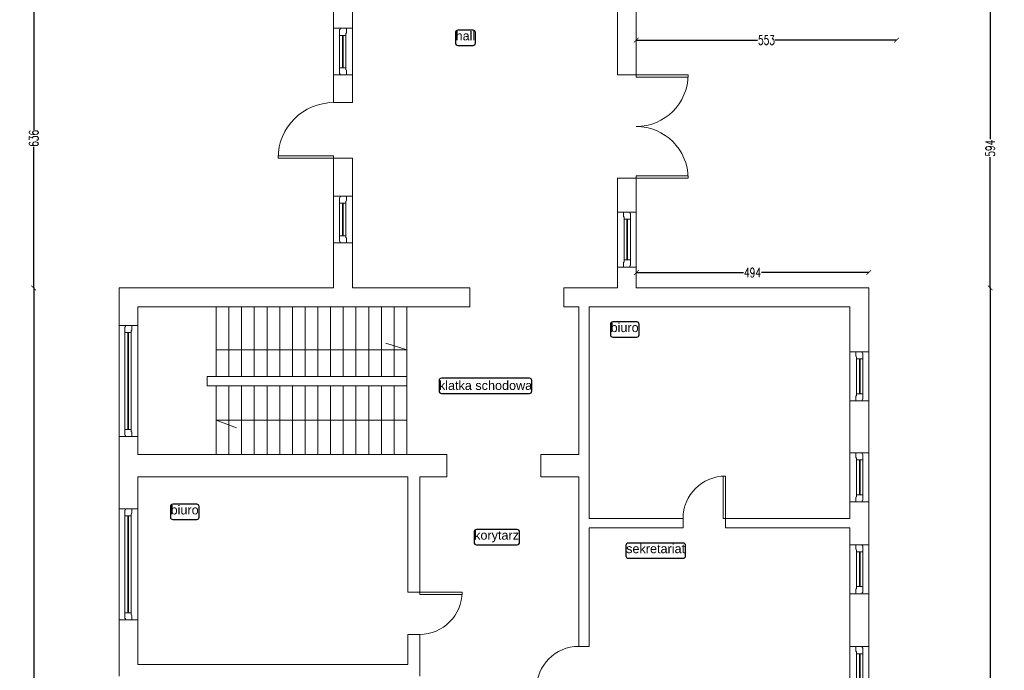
# Model space of a CAD drawing. Header units: centimetres. Extents: x -28146 to 19487, y -25160 to -2224.
# Tile 13 of 29: x -6724 to -4632, y -17443 to -16060. Entities that reach past the tile are written whole.
import ezdxf
from ezdxf.enums import TextEntityAlignment as Align

# ---------------------------------------------------------------- set-up
doc = ezdxf.new("R2010")
doc.units = ezdxf.units.CM
doc.header["$LTSCALE"] = 10
doc.linetypes.add('CONTINU', pattern=[0, 0])
for name, color, linetype, lineweight, true_color in [('IS_Okno_Drzwi', 7, 'Continuous', 9, 0x000000), ('IS_Room (Automatic)', 7, 'Continuous', 25, 0x000000), ('IS_Ściana1', 7, 'Continuous', 9, 0x000000)]:
    doc.layers.add(name, color=color, linetype=linetype, lineweight=lineweight, true_color=true_color)
doc.layers.add('Urzadzenia', color=7, linetype='CONTINU', lineweight=5)
doc.styles.add('Arial_____', font='arial.ttf')
doc.styles.add('styl1', font='simplex.shx', dxfattribs={"width": 0.7})
doc.dimstyles.new('100', dxfattribs={"dimtxt": 20, "dimasz": 10, "dimexe": 1.25, "dimexo": 0, "dimtad": 0, "dimdec": 1, "dimdsep": 46, "dimlunit": 6, "dimtxsty": 'styl1', "dimblk1": 'ARCHTICK', "dimblk2": 'ARCHTICK', "dimsah": 1, "dimcen": 5, "dimse1": 1, "dimse2": 1, "dimclrt": 256, "dimadec": 0, "dimazin": 0, "dimtfac": 1, "dimtdec": 1, "dimtmove": 0, "dimatfit": 3, "dimldrblk": 'ARCHTICK', "dimfxl": 1.25, "dimtolj": 1, "dimtzin": 0, "dimarcsym": 0})

# ---------------------------------------------------------------- blocks, each defined once
blk = doc.blocks.new('4_CoTo_OknoWScianie_1040_1750_400_150_0_15_0_0_ExportItem_1_50_0_False__87f71fa3-f148-4722-b574-2038bd8a55f3_ExportItem')
at = {"layer": 'IS_Okno_Drzwi', "lineweight": -2}
blk.add_lwpolyline([(-0.52, -0.075), (-0.425, -0.075), (-0.415, -0.065), (-0.415, -0.06), (-0.37, -0.06), (-0.37, 0.075), (-0.4875, 0.075), (-0.4975, 0.065), (-0.4975, 0.06), (-0.52, 0.06)], close=True, dxfattribs=at)
at = {"layer": 'IS_Okno_Drzwi', "lineweight": -2, "extrusion": (0, 0, -1)}
for points in [[(0.37, 0.075), (-0.37, 0.075), (-0.37, -0.06), (0.37, -0.06)], [(-0.52, -0.075), (-0.425, -0.075), (-0.415, -0.065), (-0.415, -0.06), (-0.37, -0.06), (-0.37, 0.075), (-0.4875, 0.075), (-0.4975, 0.065), (-0.4975, 0.06), (-0.52, 0.06)]]:
    blk.add_lwpolyline(points, close=True, dxfattribs=at)
at = {"layer": 'IS_Okno_Drzwi', "lineweight": -2, "extrusion": (0, 0, -1), "elevation": -0.001}
blk.add_lwpolyline([(0.37, 0.015), (-0.37, 0.015), (-0.37, 0), (0.37, 0)], close=True, dxfattribs=at)
blk = doc.blocks.new('4_CoTo_OknoWScianie_2360_2000_400_150_0_15_0_0_ExportItem_1_50_0_False__87f71fa3-f148-4722-b574-2038bd8a55f3_ExportItem')
at = {"layer": 'IS_Okno_Drzwi', "lineweight": -2}
blk.add_lwpolyline([(-1.18, -0.075), (-1.085, -0.075), (-1.075, -0.065), (-1.075, -0.06), (-1.03, -0.06), (-1.03, 0.075), (-1.1475, 0.075), (-1.1575, 0.065), (-1.1575, 0.06), (-1.18, 0.06)], close=True, dxfattribs=at)
at = {"layer": 'IS_Okno_Drzwi', "lineweight": -2, "extrusion": (0, 0, -1)}
for points in [[(1.03, 0.075), (-1.03, 0.075), (-1.03, -0.06), (1.03, -0.06)], [(-1.18, -0.075), (-1.085, -0.075), (-1.075, -0.065), (-1.075, -0.06), (-1.03, -0.06), (-1.03, 0.075), (-1.1475, 0.075), (-1.1575, 0.065), (-1.1575, 0.06), (-1.18, 0.06)]]:
    blk.add_lwpolyline(points, close=True, dxfattribs=at)
at = {"layer": 'IS_Okno_Drzwi', "lineweight": -2, "extrusion": (0, 0, -1), "elevation": -0.001}
blk.add_lwpolyline([(1.03, 0.015), (-1.03, 0.015), (-1.03, 0), (1.03, 0)], close=True, dxfattribs=at)
blk = doc.blocks.new('4_CoTo_OknoWScianie_2360_1000_400_150_0_15_0_0_ExportItem_1_50_0_False__87f71fa3-f148-4722-b574-2038bd8a55f3_ExportItem')
at = {"layer": 'IS_Okno_Drzwi', "lineweight": -2}
blk.add_lwpolyline([(-1.18, -0.075), (-1.085, -0.075), (-1.075, -0.065), (-1.075, -0.06), (-1.03, -0.06), (-1.03, 0.075), (-1.1475, 0.075), (-1.1575, 0.065), (-1.1575, 0.06), (-1.18, 0.06)], close=True, dxfattribs=at)
at = {"layer": 'IS_Okno_Drzwi', "lineweight": -2, "extrusion": (0, 0, -1)}
for points in [[(1.03, 0.075), (-1.03, 0.075), (-1.03, -0.06), (1.03, -0.06)], [(-1.18, -0.075), (-1.085, -0.075), (-1.075, -0.065), (-1.075, -0.06), (-1.03, -0.06), (-1.03, 0.075), (-1.1475, 0.075), (-1.1575, 0.065), (-1.1575, 0.06), (-1.18, 0.06)]]:
    blk.add_lwpolyline(points, close=True, dxfattribs=at)
at = {"layer": 'IS_Okno_Drzwi', "lineweight": -2, "extrusion": (0, 0, -1), "elevation": -0.001}
blk.add_lwpolyline([(1.03, 0.015), (-1.03, 0.015), (-1.03, 0), (1.03, 0)], close=True, dxfattribs=at)
blk = doc.blocks.new('4_CoTo_DrzwiWScianie_1180_3000_400_100_0_50_0_0_ExportItem_1_50_0_False__87f71fa3-f148-4722-b574-2038bd8a55f3_ExportItem')
at = {"layer": 'IS_Okno_Drzwi', "lineweight": -2, "extrusion": (0, 0, -1)}
blk.add_lwpolyline([(-0.59, 1.38), (-0.59, 0.2), (-0.54, 0.2), (-0.54, 1.38)], close=True, dxfattribs=at)
at = {"layer": 'IS_Okno_Drzwi', "lineweight": -2}
blk.add_arc((0.59, 0.2), 1.18, 90, 180, dxfattribs=at)
blk = doc.blocks.new('4_CoTo_OknoWScianie_990_1170_400_150_0_15_0_0_ExportItem_1_50_0_False__87f71fa3-f148-4722-b574-2038bd8a55f3_ExportItem')
at = {"layer": 'IS_Okno_Drzwi', "lineweight": -2}
blk.add_lwpolyline([(-0.495, -0.075), (-0.4, -0.075), (-0.39, -0.065), (-0.39, -0.06), (-0.345, -0.06), (-0.345, 0.075), (-0.4625, 0.075), (-0.4725, 0.065), (-0.4725, 0.06), (-0.495, 0.06)], close=True, dxfattribs=at)
at = {"layer": 'IS_Okno_Drzwi', "lineweight": -2, "extrusion": (0, 0, -1)}
for points in [[(0.345, 0.075), (-0.345, 0.075), (-0.345, -0.06), (0.345, -0.06)], [(-0.495, -0.075), (-0.4, -0.075), (-0.39, -0.065), (-0.39, -0.06), (-0.345, -0.06), (-0.345, 0.075), (-0.4625, 0.075), (-0.4725, 0.065), (-0.4725, 0.06), (-0.495, 0.06)]]:
    blk.add_lwpolyline(points, close=True, dxfattribs=at)
at = {"layer": 'IS_Okno_Drzwi', "lineweight": -2, "extrusion": (0, 0, -1), "elevation": -0.001}
blk.add_lwpolyline([(0.345, 0.015), (-0.345, 0.015), (-0.345, 0), (0.345, 0)], close=True, dxfattribs=at)
blk = doc.blocks.new('4_CoTo_DrzwiWScianie_2200_2080_400_100_0_50_0_0_ExportItem_2_50_0_False__87f71fa3-f148-4722-b574-2038bd8a55f3_ExportItem')
at = {"layer": 'IS_Okno_Drzwi', "lineweight": -2}
blk.add_lwpolyline([(-1.1, 1.3), (-1.1, 0.2), (-1.05, 0.2), (-1.05, 1.3)], close=True, dxfattribs=at)
at = {"layer": 'IS_Okno_Drzwi', "lineweight": -2, "extrusion": (0, 0, -1)}
blk.add_lwpolyline([(-1.1, 1.3), (-1.1, 0.2), (-1.05, 0.2), (-1.05, 1.3)], close=True, dxfattribs=at)
blk.add_arc((1.1, 0.2), 1.1, 90, 180, dxfattribs=at)
at = {"layer": 'IS_Okno_Drzwi', "lineweight": -2}
blk.add_arc((1.1, 0.2), 1.1, 90, 180, dxfattribs=at)
blk = doc.blocks.new('4_CoTo_OknoWScianie_1170_1120_400_150_0_15_0_0_ExportItem_1_50_0_False__87f71fa3-f148-4722-b574-2038bd8a55f3_ExportItem')
at = {"layer": 'IS_Okno_Drzwi', "lineweight": -2}
blk.add_lwpolyline([(-0.585, -0.075), (-0.49, -0.075), (-0.48, -0.065), (-0.48, -0.06), (-0.435, -0.06), (-0.435, 0.075), (-0.5525, 0.075), (-0.5625, 0.065), (-0.5625, 0.06), (-0.585, 0.06)], close=True, dxfattribs=at)
at = {"layer": 'IS_Okno_Drzwi', "lineweight": -2, "extrusion": (0, 0, -1)}
for points in [[(0.435, 0.075), (-0.435, 0.075), (-0.435, -0.06), (0.435, -0.06)], [(-0.585, -0.075), (-0.49, -0.075), (-0.48, -0.065), (-0.48, -0.06), (-0.435, -0.06), (-0.435, 0.075), (-0.5525, 0.075), (-0.5625, 0.065), (-0.5625, 0.06), (-0.585, 0.06)]]:
    blk.add_lwpolyline(points, close=True, dxfattribs=at)
at = {"layer": 'IS_Okno_Drzwi', "lineweight": -2, "extrusion": (0, 0, -1), "elevation": -0.001}
blk.add_lwpolyline([(0.435, 0.015), (-0.435, 0.015), (-0.435, 0), (0.435, 0)], close=True, dxfattribs=at)
blk = doc.blocks.new('4_CoTo_DrzwiWScianie_900_2000_250_100_0_50_0_0_ExportItem_1_50_0_False__87f71fa3-f148-4722-b574-2038bd8a55f3_ExportItem')
at = {"layer": 'IS_Okno_Drzwi', "lineweight": -2, "extrusion": (0, 0, -1)}
blk.add_lwpolyline([(-0.45, 1.025), (-0.45, 0.125), (-0.4, 0.125), (-0.4, 1.025)], close=True, dxfattribs=at)
at = {"layer": 'IS_Okno_Drzwi', "lineweight": -2}
blk.add_arc((0.45, 0.125), 0.9, 90, 180, dxfattribs=at)
blk = doc.blocks.new('4_CoTo_DrzwiWScianie_900_2000_220_100_0_50_0_0_ExportItem_1_50_0_False__87f71fa3-f148-4722-b574-2038bd8a55f3_ExportItem')
at = {"layer": 'IS_Okno_Drzwi', "lineweight": -2, "extrusion": (0, 0, -1)}
blk.add_lwpolyline([(-0.45, 1.01), (-0.45, 0.11), (-0.4, 0.11), (-0.4, 1.01)], close=True, dxfattribs=at)
at = {"layer": 'IS_Okno_Drzwi', "lineweight": -2}
blk.add_arc((0.45, 0.11), 0.9, 90, 180, dxfattribs=at)
blk = doc.blocks.new('4_CoTo_DrzwiWScianie_900_2000_200_100_0_50_0_0_ExportItem_1_50_0_False__87f71fa3-f148-4722-b574-2038bd8a55f3_ExportItem')
at = {"layer": 'IS_Okno_Drzwi', "lineweight": -2, "extrusion": (0, 0, -1)}
blk.add_lwpolyline([(-0.45, 1), (-0.45, 0.1), (-0.4, 0.1), (-0.4, 1)], close=True, dxfattribs=at)
at = {"layer": 'IS_Okno_Drzwi', "lineweight": -2}
blk.add_arc((0.45, 0.1), 0.9, 90, 180, dxfattribs=at)
blk = doc.blocks.new('_ARCHTICK')
at = {"color": 0, "linetype": 'ByBlock', "const_width": 0.15}
blk.add_lwpolyline([(-0.5, -0.5), (0.5, 0.5)], dxfattribs=at)
blk = doc.blocks.new('*D498')
at = {"layer": 'Defpoints', "color": 0}
for p in [(-4662.2, -16036.5), (-4662.2, -16630.5), (-4662.2, -16630.5)]:
    blk.add_point(p, dxfattribs=at)
at = {"layer": 'Urzadzenia', "color": 0, "lineweight": -2}
for p, q in [((-4662.2, -16036.5), (-4662.2, -16314.5)), ((-4662.2, -16630.5), (-4662.2, -16352.4))]:
    blk.add_line(p, q, dxfattribs=at)
at = {"layer": 'Urzadzenia', "color": 0, "lineweight": -2, "xscale": 10, "yscale": 10, "zscale": 10}
for p, rotation in [((-4662.2, -16036.5), 90), ((-4662.2, -16630.5), 270)]:
    blk.add_blockref('_ARCHTICK', p, dxfattribs=dict(at, rotation=rotation))
at = {"layer": 'Urzadzenia', "insert": (-4662.2, -16333.5), "char_height": 20, "attachment_point": 5, "rotation": 90, "style": 'styl1'}
blk.add_mtext('\\A1;594', dxfattribs=at)
blk = doc.blocks.new('*D499')
at = {"layer": 'Defpoints', "color": 0}
for p in [(-5414.3, -16036.5), (-4861.3, -16036.5), (-4861.3, -16103.6)]:
    blk.add_point(p, dxfattribs=at)
at = {"layer": 'Urzadzenia', "color": 0, "lineweight": -2}
for p, q in [((-5414.3, -16103.6), (-5156.4, -16103.6)), ((-4861.3, -16103.6), (-5119.2, -16103.6))]:
    blk.add_line(p, q, dxfattribs=at)
at = {"layer": 'Urzadzenia', "color": 0, "lineweight": -2, "xscale": 10, "yscale": 10, "zscale": 10, "rotation": 180}
blk.add_blockref('_ARCHTICK', (-5414.3, -16103.6), dxfattribs=at)
at = {"layer": 'Urzadzenia', "color": 0, "lineweight": -2, "xscale": 10, "yscale": 10, "zscale": 10}
blk.add_blockref('_ARCHTICK', (-4861.3, -16103.6), dxfattribs=at)
at = {"layer": 'Urzadzenia', "insert": (-5137.8, -16103.6), "char_height": 20, "attachment_point": 5, "style": 'styl1'}
blk.add_mtext('\\A1;553', dxfattribs=at)
blk = doc.blocks.new('*D500')
at = {"layer": 'Defpoints', "color": 0}
for p in [(-4920.3, -16597.9), (-5414.3, -16630.5), (-4920.3, -16630.5)]:
    blk.add_point(p, dxfattribs=at)
at = {"layer": 'Urzadzenia', "color": 0, "lineweight": -2}
for p, q in [((-5414.3, -16597.9), (-5186.2, -16597.9)), ((-4920.3, -16597.9), (-5148.3, -16597.9))]:
    blk.add_line(p, q, dxfattribs=at)
at = {"layer": 'Urzadzenia', "color": 0, "lineweight": -2, "xscale": 10, "yscale": 10, "zscale": 10, "rotation": 180}
blk.add_blockref('_ARCHTICK', (-5414.3, -16597.9), dxfattribs=at)
at = {"layer": 'Urzadzenia', "color": 0, "lineweight": -2, "xscale": 10, "yscale": 10, "zscale": 10}
blk.add_blockref('_ARCHTICK', (-4920.3, -16597.9), dxfattribs=at)
at = {"layer": 'Urzadzenia', "insert": (-5167.3, -16597.9), "char_height": 20, "attachment_point": 5, "style": 'styl1'}
blk.add_mtext('\\A1;494', dxfattribs=at)
blk = doc.blocks.new('*D501')
at = {"layer": 'Defpoints', "color": 0}
for p in [(-4990.4, -16630.5), (-4990.4, -18425.5), (-4662.2, -18425.5)]:
    blk.add_point(p, dxfattribs=at)
at = {"layer": 'Urzadzenia', "color": 0, "lineweight": -2}
for p, q in [((-4662.2, -16630.5), (-4662.2, -17497.7)), ((-4662.2, -18425.5), (-4662.2, -17558.3))]:
    blk.add_line(p, q, dxfattribs=at)
at = {"layer": 'Urzadzenia', "color": 0, "lineweight": -2, "xscale": 10, "yscale": 10, "zscale": 10}
for p, rotation in [((-4662.2, -16630.5), 90), ((-4662.2, -18425.5), 270)]:
    blk.add_blockref('_ARCHTICK', p, dxfattribs=dict(at, rotation=rotation))
at = {"layer": 'Urzadzenia', "insert": (-4662.2, -17528), "char_height": 20, "attachment_point": 5, "rotation": 90, "style": 'styl1'}
blk.add_mtext('\\A1;1\xa0795', dxfattribs=at)
blk = doc.blocks.new('*D516')
at = {"layer": 'Defpoints', "color": 0}
for p in [(-6694.5, -16630.5), (-6513.3, -16630.5), (-6513.3, -21595.5)]:
    blk.add_point(p, dxfattribs=at)
at = {"layer": 'Urzadzenia', "color": 0, "lineweight": -2}
for p, q in [((-6694.5, -16630.5), (-6694.5, -19081.3)), ((-6694.5, -21595.5), (-6694.5, -19144.6))]:
    blk.add_line(p, q, dxfattribs=at)
at = {"layer": 'Urzadzenia', "color": 0, "lineweight": -2, "xscale": 10, "yscale": 10, "zscale": 10}
for p, rotation in [((-6694.5, -16630.5), 90), ((-6694.5, -21595.5), 270)]:
    blk.add_blockref('_ARCHTICK', p, dxfattribs=dict(at, rotation=rotation))
at = {"layer": 'Urzadzenia', "insert": (-6694.5, -19113), "char_height": 20, "attachment_point": 5, "rotation": 90, "style": 'styl1'}
blk.add_mtext('\\A1;4\xa0965', dxfattribs=at)
blk = doc.blocks.new('*D517')
at = {"layer": 'Defpoints', "color": 0}
for p in [(-6694.5, -15994.5), (-6057.3, -15994.5), (-6265.3, -16630.5)]:
    blk.add_point(p, dxfattribs=at)
at = {"layer": 'Urzadzenia', "color": 0, "lineweight": -2}
for p, q in [((-6694.5, -15994.5), (-6694.5, -16294.2)), ((-6694.5, -16630.5), (-6694.5, -16330.8))]:
    blk.add_line(p, q, dxfattribs=at)
at = {"layer": 'Urzadzenia', "color": 0, "lineweight": -2, "xscale": 10, "yscale": 10, "zscale": 10}
for p, rotation in [((-6694.5, -15994.5), 90), ((-6694.5, -16630.5), 270)]:
    blk.add_blockref('_ARCHTICK', p, dxfattribs=dict(at, rotation=rotation))
at = {"layer": 'Urzadzenia', "insert": (-6694.5, -16312.5), "char_height": 20, "attachment_point": 5, "rotation": 90, "style": 'styl1'}
blk.add_mtext('\\A1;636', dxfattribs=at)

msp = doc.modelspace()

# ---------------------------------------------------------------- linework, layer by layer
at = {"layer": 'IS_Room (Automatic)'}
for points, elevation in [([(-5793.55, -16115.04), (-5761.12, -16115.04, 0.4142136), (-5756.12, -16110.04), (-5756.12, -16087.78, 0.4142136), (-5761.12, -16082.78), (-5793.55, -16082.78, 0.4142136), (-5798.55, -16087.78), (-5798.55, -16110.04, 0.4142136)], 20668.9), ([(-5464.13, -16735.08), (-5413.24, -16735.08, 0.4142136), (-5408.24, -16730.08), (-5408.24, -16707.82, 0.4142136), (-5413.24, -16702.82), (-5464.13, -16702.82, 0.4142136), (-5469.13, -16707.82), (-5469.13, -16730.08, 0.4142136)], 20668.8), ([(-6398.94, -17122.66), (-6348.05, -17122.66, 0.4142136), (-6343.05, -17117.66), (-6343.05, -17095.39, 0.4142136), (-6348.05, -17090.39), (-6398.94, -17090.39, 0.4142136), (-6403.94, -17095.39), (-6403.94, -17117.66, 0.4142136)], 20670), ([(-5431.42, -17205.08), (-5314.4, -17205.08, 0.4142136), (-5309.4, -17200.08), (-5309.4, -17177.82, 0.4142136), (-5314.4, -17172.82), (-5431.42, -17172.82, 0.4142136), (-5436.42, -17177.82), (-5436.42, -17200.08, 0.4142136)], 20668.7)]:
    msp.add_lwpolyline(points, format="xyb", close=True, dxfattribs=dict(at, elevation=elevation))
for points in [[(-5828.23, -16854.61), (-5641.26, -16854.61, 0.4142136), (-5636.26, -16849.61), (-5636.26, -16827.32, 0.4142136), (-5641.26, -16822.32), (-5828.23, -16822.32, 0.4142136), (-5833.23, -16827.32), (-5833.23, -16849.61, 0.4142136)], [(-5753.75, -17176.35), (-5667.35, -17176.35, 0.4142136), (-5662.35, -17171.35), (-5662.35, -17149.08, 0.4142136), (-5667.35, -17144.08), (-5753.75, -17144.08, 0.4142136), (-5758.75, -17149.08), (-5758.75, -17171.35, 0.4142136)]]:
    msp.add_lwpolyline(points, format="xyb", close=True, dxfattribs=at)
at = {"layer": 'IS_Ściana1'}
for p, q in [((-6057.29, -16078.67, 3205.3), (-6017.29, -16078.67, 3205.3)), ((-6057.29, -16177.67, 3205.3), (-6017.29, -16177.67, 3205.3)), ((-5414.29, -16177.38, 3205.3), (-5454.29, -16177.38, 3205.3)), ((-6057.29, -16236.57, 3205.3), (-6017.29, -16236.57, 3205.3)), ((-6057.29, -16354.57, 3205.3), (-6017.29, -16354.57, 3205.3)), ((-5414.29, -16397.38, 3205.3), (-5454.29, -16397.38, 3205.3)), ((-6057.29, -16435.51, 3205.3), (-6017.29, -16435.51, 3205.3)), ((-5414.29, -16469.12, 3205.3), (-5454.29, -16469.12, 3205.3)), ((-6057.29, -16534.51, 3205.3), (-6017.29, -16534.51, 3205.3)), ((-5414.29, -16586.12, 3205.3), (-5454.29, -16586.12, 3205.3)), ((-5768.16, -16670.46, 3205.3), (-5768.16, -16630.46, 3205.3)), ((-5568.16, -16670.46, 3205.3), (-5568.16, -16630.46, 3205.3)), ((-6306.8, -16818.44, 3205.3), (-6306.8, -16670.46, 3205.3)), ((-6279.8, -16818.44, 3205.3), (-6279.8, -16670.46, 3205.3)), ((-6252.8, -16818.44, 3205.3), (-6252.8, -16670.46, 3205.3)), ((-6225.8, -16818.44, 3205.3), (-6225.8, -16670.46, 3205.3)), ((-6198.8, -16818.44, 3205.3), (-6198.8, -16670.46, 3205.3)), ((-6171.8, -16818.44, 3205.3), (-6171.8, -16670.46, 3205.3)), ((-6144.8, -16818.44, 3205.3), (-6144.8, -16670.46, 3205.3)), ((-6117.8, -16818.44, 3205.3), (-6117.8, -16670.46, 3205.3)), ((-6090.8, -16818.44, 3205.3), (-6090.8, -16670.46, 3205.3)), ((-6063.8, -16818.44, 3205.3), (-6063.8, -16670.46, 3205.3)), ((-6036.8, -16818.44, 3205.3), (-6036.8, -16670.46, 3205.3)), ((-6009.8, -16818.44, 3205.3), (-6009.8, -16670.46, 3205.3)), ((-5982.8, -16818.44, 3205.3), (-5982.8, -16670.46, 3205.3)), ((-5955.8, -16818.44, 3205.3), (-5955.8, -16670.46, 3205.3)), ((-5928.8, -16818.44, 3205.3), (-5928.8, -16670.46, 3205.3)), ((-5901.8, -16984.35, 3205.3), (-5901.8, -16670.46, 3205.3)), ((-6513.29, -16710.52, 3205.3), (-6473.29, -16710.52, 3205.3)), ((-5901.8, -16761.96, 3205.3), (-5946.1, -16747.65)), ((-6306.8, -16761.96, 3205.3), (-5901.8, -16761.96, 3205.3)), ((-4920.29, -16766.37, 3205.3), (-4960.29, -16766.37, 3205.3)), ((-6326.34, -16818.44, 3205.3), (-5901.8, -16818.44, 3205.3)), ((-6326.34, -16818.44, 3205.3), (-6326.34, -16838.44, 3205.3)), ((-6326.34, -16838.44, 3205.3), (-5901.8, -16838.44, 3205.3)), ((-6306.8, -16984.35, 3205.3), (-6306.8, -16838.44, 3205.3)), ((-6279.8, -16984.35, 3205.3), (-6279.8, -16838.44, 3205.3)), ((-6252.8, -16984.35, 3205.3), (-6252.8, -16838.44, 3205.3)), ((-6225.8, -16984.35, 3205.3), (-6225.8, -16838.44, 3205.3)), ((-6198.8, -16984.35, 3205.3), (-6198.8, -16838.44, 3205.3)), ((-6171.8, -16984.35, 3205.3), (-6171.8, -16838.44, 3205.3)), ((-6144.8, -16984.35, 3205.3), (-6144.8, -16838.44, 3205.3)), ((-6117.8, -16984.35, 3205.3), (-6117.8, -16838.44, 3205.3)), ((-6090.8, -16984.35, 3205.3), (-6090.8, -16838.44, 3205.3)), ((-6063.8, -16984.35, 3205.3), (-6063.8, -16838.44, 3205.3)), ((-6036.8, -16984.35, 3205.3), (-6036.8, -16838.44, 3205.3)), ((-6009.8, -16984.35, 3205.3), (-6009.8, -16838.44, 3205.3)), ((-5982.8, -16984.35, 3205.3), (-5982.8, -16838.44, 3205.3)), ((-5955.8, -16984.35, 3205.3), (-5955.8, -16838.44, 3205.3)), ((-5928.8, -16984.35, 3205.3), (-5928.8, -16838.44, 3205.3)), ((-4920.29, -16870.37, 3205.3), (-4960.29, -16870.37, 3205.3)), ((-5901.8, -16911.39, 3205.3), (-6306.8, -16911.39, 3205.3)), ((-6306.8, -16911.39, 3205.3), (-6263.9, -16927.54)), ((-6513.29, -16946.52, 3205.3), (-6473.29, -16946.52, 3205.3)), ((-5816.98, -17032.35, 3205.3), (-5816.98, -16984.35, 3205.3)), ((-5616.98, -17032.35, 3205.3), (-5616.98, -16984.35, 3205.3)), ((-4920.29, -16981.1, 3205.3), (-4960.29, -16981.1, 3205.3)), ((-4920.29, -17085.1, 3205.3), (-4960.29, -17085.1, 3205.3)), ((-6513.29, -17099.92, 3205.3), (-6473.29, -17099.92, 3205.3)), ((-5314.85, -17140.46, 3205.3), (-5314.85, -17120.46, 3205.3)), ((-5224.85, -17140.46, 3205.3), (-5224.85, -17120.46, 3205.3)), ((-4920.29, -17176.39, 3205.3), (-4960.29, -17176.39, 3205.3)), ((-5874.51, -17276.82, 3205.3), (-5899.51, -17276.82, 3205.3)), ((-4920.29, -17280.39, 3205.3), (-4960.29, -17280.39, 3205.3)), ((-6513.29, -17335.92, 3205.3), (-6473.29, -17335.92, 3205.3)), ((-5874.51, -17366.82, 3205.3), (-5899.51, -17366.82, 3205.3)), ((-5514.39, -17392.44, 3205.3), (-5536.39, -17392.44, 3205.3)), ((-4920.29, -17392.92, 3205.3), (-4960.29, -17392.92, 3205.3))]:
    msp.add_line(p, q, dxfattribs=at)
at = {"layer": 'IS_Ściana1', "extrusion": (1, 0, 0)}
for points, elevation in [([(-15994.46, 3205.3), (-16078.67, 3205.3)], -6057.29), ([(-16034.46, 3205.3), (-16078.67, 3205.3)], -6017.29), ([(-16177.38, 3205.3), (-16034.46, 3205.3)], -5454.29), ([(-16177.38, 3205.3), (-16036.46, 3205.3)], -5414.29), ([(-16078.67, 3205.3), (-16177.67, 3205.3)], -6057.29), ([(-16078.67, 3205.3), (-16177.67, 3205.3)], -6017.29), ([(-16177.67, 3205.3), (-16236.57, 3205.3)], -6057.29), ([(-16177.67, 3205.3), (-16236.57, 3205.3)], -6017.29), ([(-16354.57, 3205.3), (-16435.51, 3205.3)], -6057.29), ([(-16354.57, 3205.3), (-16435.51, 3205.3)], -6017.29), ([(-16469.12, 3205.3), (-16397.38, 3205.3)], -5454.29), ([(-16469.12, 3205.3), (-16397.38, 3205.3)], -5414.29), ([(-16435.51, 3205.3), (-16534.51, 3205.3)], -6057.29), ([(-16435.51, 3205.3), (-16534.51, 3205.3)], -6017.29), ([(-16586.12, 3205.3), (-16469.12, 3205.3)], -5454.29), ([(-16586.12, 3205.3), (-16469.12, 3205.3)], -5414.29), ([(-16534.51, 3205.3), (-16630.46, 3205.3)], -6057.29), ([(-16534.51, 3205.3), (-16630.46, 3205.3)], -6017.29), ([(-16630.46, 3205.3), (-16586.12, 3205.3)], -5454.29), ([(-16630.46, 3205.3), (-16586.12, 3205.3)], -5414.29), ([(-16630.46, 3205.3), (-16710.52, 3205.3)], -6513.29), ([(-16766.37, 3205.3), (-16630.46, 3205.3)], -4920.29), ([(-16670.46, 3205.3), (-16710.52, 3205.3)], -6473.29), ([(-16984.35, 3205.3), (-16670.46, 3205.3)], -5536.39), ([(-16984.35, 3205.3), (-16670.46, 3205.3)], -5514.39), ([(-16766.37, 3205.3), (-16670.46, 3205.3)], -4960.29), ([(-16710.52, 3205.3), (-16946.52, 3205.3)], -6513.29), ([(-16710.52, 3205.3), (-16946.52, 3205.3)], -6473.29), ([(-16870.37, 3205.3), (-16766.37, 3205.3)], -4960.29), ([(-16870.37, 3205.3), (-16766.37, 3205.3)], -4920.29), ([(-16981.1, 3205.3), (-16870.37, 3205.3)], -4960.29), ([(-16981.1, 3205.3), (-16870.37, 3205.3)], -4920.29), ([(-16946.52, 3205.3), (-16984.35, 3205.3)], -6513.29), ([(-16946.52, 3205.3), (-16984.35, 3205.3)], -6473.29), ([(-16984.35, 3205.3), (-17032.35, 3205.3)], -6513.29), ([(-17032.35, 3205.3), (-16984.35, 3205.3)], -5514.39), ([(-17085.1, 3205.3), (-16981.1, 3205.3)], -4960.29), ([(-17085.1, 3205.3), (-16981.1, 3205.3)], -4920.29), ([(-17032.35, 3205.3), (-17099.92, 3205.3)], -6513.29), ([(-17032.35, 3205.3), (-17099.92, 3205.3)], -6473.29), ([(-17276.82, 3205.3), (-17032.35, 3205.3)], -5899.51), ([(-17276.82, 3205.3), (-17032.35, 3205.3)], -5874.51), ([(-17120.46, 3205.3), (-17032.35, 3205.3)], -5536.39), ([(-17120.46, 3205.3), (-17032.35, 3205.3)], -5514.39), ([(-17120.46, 3205.3), (-17085.1, 3205.3)], -4960.29), ([(-17120.46, 3205.3), (-17085.1, 3205.3)], -4920.29), ([(-17099.92, 3205.3), (-17335.92, 3205.3)], -6513.29), ([(-17099.92, 3205.3), (-17335.92, 3205.3)], -6473.29), ([(-17140.46, 3205.3), (-17120.46, 3205.3)], -5536.39), ([(-17140.46, 3205.3), (-17120.46, 3205.3)], -4920.29), ([(-17392.44, 3205.3), (-17140.46, 3205.3)], -5536.39), ([(-17392.44, 3205.3), (-17140.46, 3205.3)], -5514.39), ([(-17176.39, 3205.3), (-17140.46, 3205.3)], -4960.29), ([(-17176.39, 3205.3), (-17140.46, 3205.3)], -4920.29), ([(-17280.39, 3205.3), (-17176.39, 3205.3)], -4960.29), ([(-17280.39, 3205.3), (-17176.39, 3205.3)], -4920.29), ([(-17392.92, 3205.3), (-17280.39, 3205.3)], -4960.29), ([(-17392.92, 3205.3), (-17280.39, 3205.3)], -4920.29), ([(-17335.92, 3205.3), (-17430.77, 3205.3)], -6513.29), ([(-17335.92, 3205.3), (-17430.77, 3205.3)], -6473.29), ([(-17430.77, 3205.3), (-17366.82, 3205.3)], -5899.51), ([(-17430.77, 3205.3), (-17366.82, 3205.3)], -5874.51), ([(-17496.92, 3205.3), (-17392.92, 3205.3)], -4960.29), ([(-17496.92, 3205.3), (-17392.92, 3205.3)], -4920.29), ([(-17430.77, 3205.3), (-17455.77, 3205.3)], -6513.29), ([(-17455.77, 3205.3), (-17430.77, 3205.3)], -5874.51)]:
    msp.add_lwpolyline(points, dxfattribs=dict(at, elevation=elevation))
at = {"layer": 'IS_Ściana1', "extrusion": (0, 1, 0)}
for points, elevation in [([(6513.29, 3205.3), (6473.29, 3205.3)], -16630.46), ([(6057.29, 3205.3), (6473.29, 3205.3)], -16630.46), ([(6017.29, 3205.3), (5768.16, 3205.3)], -16630.46), ([(5568.16, 3205.3), (5536.39, 3205.3)], -16630.46), ([(5536.39, 3205.3), (5514.39, 3205.3)], -16630.46), ([(5514.39, 3205.3), (5454.29, 3205.3)], -16630.46), ([(4960.29, 3205.3), (5414.29, 3205.3)], -16630.46), ([(4920.29, 3205.3), (4960.29, 3205.3)], -16630.46), ([(6017.29, 3205.3), (6473.29, 3205.3)], -16670.46), ([(6017.29, 3205.3), (5768.16, 3205.3)], -16670.46), ([(5568.16, 3205.3), (5536.39, 3205.3)], -16670.46), ([(5514.39, 3205.3), (5453.35, 3205.3)], -16670.46), ([(4960.29, 3205.3), (5453.35, 3205.3)], -16670.46), ([(6473.29, 3205.3), (5899.51, 3205.3)], -16984.35), ([(5899.51, 3205.3), (5874.51, 3205.3)], -16984.35), ([(5874.51, 3205.3), (5816.98, 3205.3)], -16984.35), ([(5616.98, 3205.3), (5536.39, 3205.3)], -16984.35), ([(6473.29, 3205.3), (5899.51, 3205.3)], -17032.35), ([(5874.51, 3205.3), (5816.98, 3205.3)], -17032.35), ([(5616.98, 3205.3), (5536.39, 3205.3)], -17032.35), ([(5514.39, 3205.3), (5314.85, 3205.3)], -17120.46), ([(5224.85, 3205.3), (4960.29, 3205.3)], -17120.46), ([(5514.39, 3205.3), (5314.85, 3205.3)], -17140.46), ([(5224.85, 3205.3), (4960.29, 3205.3)], -17140.46)]:
    msp.add_lwpolyline(points, dxfattribs=dict(at, elevation=elevation))
at = {"layer": 'IS_Ściana1', "elevation": 3205.3}
msp.add_lwpolyline([(-6473.29, -17430.77), (-5899.51, -17430.77)], dxfattribs=at)

# ---------------------------------------------------------------- block references
at = {"layer": 'IS_Okno_Drzwi', "xscale": -100, "yscale": 100, "zscale": 100}
for name, p, rotation in [('4_CoTo_OknoWScianie_990_1170_400_150_0_15_0_0_ExportItem_1_50_0_False__87f71fa3-f148-4722-b574-2038bd8a55f3_ExportItem', (-6037.29, -16128.17, 9850.1), 89.99999999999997), ('4_CoTo_DrzwiWScianie_2200_2080_400_100_0_50_0_0_ExportItem_2_50_0_False__87f71fa3-f148-4722-b574-2038bd8a55f3_ExportItem', (-5434.29, -16287.38, 9855.7), 270), ('4_CoTo_DrzwiWScianie_1180_3000_400_100_0_50_0_0_ExportItem_1_50_0_False__87f71fa3-f148-4722-b574-2038bd8a55f3_ExportItem', (-6037.29, -16295.57, 9849.9), 89.99999999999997), ('4_CoTo_OknoWScianie_990_1170_400_150_0_15_0_0_ExportItem_1_50_0_False__87f71fa3-f148-4722-b574-2038bd8a55f3_ExportItem', (-6037.29, -16485.01, 9850), 89.99999999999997), ('4_CoTo_OknoWScianie_1170_1120_400_150_0_15_0_0_ExportItem_1_50_0_False__87f71fa3-f148-4722-b574-2038bd8a55f3_ExportItem', (-5434.29, -16527.62, 9855.6), 270), ('4_CoTo_OknoWScianie_2360_1000_400_150_0_15_0_0_ExportItem_1_50_0_False__87f71fa3-f148-4722-b574-2038bd8a55f3_ExportItem', (-6493.29, -16828.52, 9849.7), 89.99999999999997), ('4_CoTo_OknoWScianie_1040_1750_400_150_0_15_0_0_ExportItem_1_50_0_False__87f71fa3-f148-4722-b574-2038bd8a55f3_ExportItem', (-4940.29, -16818.37, 9848.1), 270), ('4_CoTo_OknoWScianie_1040_1750_400_150_0_15_0_0_ExportItem_1_50_0_False__87f71fa3-f148-4722-b574-2038bd8a55f3_ExportItem', (-4940.29, -17033.1, 9848), 270), ('4_CoTo_OknoWScianie_2360_2000_400_150_0_15_0_0_ExportItem_1_50_0_False__87f71fa3-f148-4722-b574-2038bd8a55f3_ExportItem', (-6493.29, -17217.92, 9849.6), 89.99999999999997), ('4_CoTo_OknoWScianie_1040_1750_400_150_0_15_0_0_ExportItem_1_50_0_False__87f71fa3-f148-4722-b574-2038bd8a55f3_ExportItem', (-4940.29, -17228.39, 9847.9), 270), ('4_CoTo_DrzwiWScianie_900_2000_250_100_0_50_0_0_ExportItem_1_50_0_False__87f71fa3-f148-4722-b574-2038bd8a55f3_ExportItem', (-5887.01, -17321.82, 9859.7), 270), ('4_CoTo_DrzwiWScianie_900_2000_220_100_0_50_0_0_ExportItem_1_50_0_False__87f71fa3-f148-4722-b574-2038bd8a55f3_ExportItem', (-5525.39, -17437.44, 9859.8), 89.99999999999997), ('4_CoTo_OknoWScianie_1040_1750_400_150_0_15_0_0_ExportItem_1_50_0_False__87f71fa3-f148-4722-b574-2038bd8a55f3_ExportItem', (-4940.29, -17444.92, 9847.8), 270)]:
    msp.add_blockref(name, p, dxfattribs=dict(at, rotation=rotation))
at = {"layer": 'IS_Okno_Drzwi', "xscale": 100, "yscale": 100, "zscale": 100}
msp.add_blockref('4_CoTo_DrzwiWScianie_900_2000_200_100_0_50_0_0_ExportItem_1_50_0_False__87f71fa3-f148-4722-b574-2038bd8a55f3_ExportItem', (-5269.85, -17130.46, 9859.9), dxfattribs=at)

# ---------------------------------------------------------------- texts
at = {"layer": 'IS_Room (Automatic)', "style": 'Arial_____'}
for s, p in [('hall', (-5777.28, -16110.04, 20668.9)), ('biuro', (-5439.06, -16730.08, 20668.8)), ('klatka schodowa', (-5734.53, -16853.09)), ('biuro', (-6373.87, -17117.66, 20670)), ('korytarz', (-5711.14, -17171.35)), ('sekretariat', (-5373.22, -17200.08, 20668.7))]:
    msp.add_text(s, height=19.2, dxfattribs=at).set_placement(p, align=Align.BOTTOM_CENTER)

# ---------------------------------------------------------------- dimensions: what is measured, and where the dimension line sits
at = {"layer": 'Urzadzenia'}
for base, p1, p2, picture, middle in [((-6694.49, -15994.46), (-6265.29, -16630.46, 3205.3), (-6057.29, -15994.46, 3205.3), '*D517', (-6694.49, -16312.46)), ((-4662.2, -16630.46), (-4662.2, -16036.46), (-4662.2, -16630.46), '*D498', (-4662.2, -16333.46)), ((-6694.49, -16630.46), (-6513.29, -21595.46), (-6513.29, -16630.46, 3205.3), '*D516', (-6694.49, -19112.96)), ((-4662.2, -18425.46), (-4990.38, -16630.46), (-4990.38, -18425.46, 3205.3), '*D501', (-4662.2, -17527.96))]:
    dim = msp.add_linear_dim(base=base, p1=p1, p2=p2, angle=90, dimstyle='100', dxfattribs=at)
    dim.commit()
    dim.dimension.update_dxf_attribs({"geometry": picture, "text_midpoint": middle})
for base, p1, p2, picture, middle in [((-4861.29, -16103.63), (-5414.29, -16036.46, 3205.3), (-4861.29, -16036.46), '*D499', (-5137.79, -16103.63)), ((-4920.29, -16597.89), (-5414.29, -16630.46, 3205.3), (-4920.29, -16630.46, 3205.3), '*D500', (-5167.29, -16597.89))]:
    dim = msp.add_linear_dim(base=base, p1=p1, p2=p2, dimstyle='100', dxfattribs=at)
    dim.commit()
    dim.dimension.update_dxf_attribs({"geometry": picture, "text_midpoint": middle})

doc.saveas('drawing.dxf')
